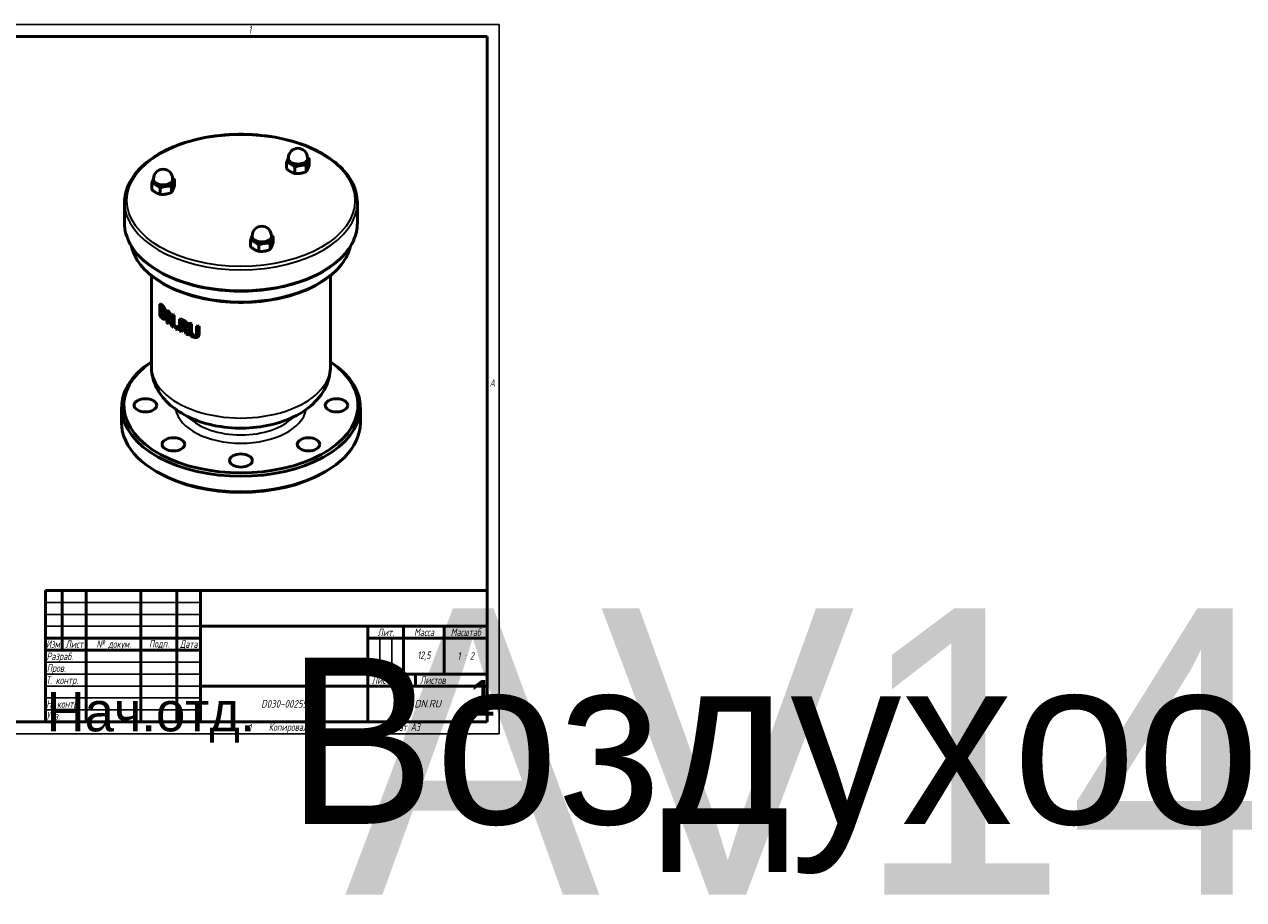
# Model space of a CAD drawing. Header units: millimetres. Extents: x -708 to 5677, y -139 to 713.
# Tile 2 of 4: x 442 to 1463, y -139 to 594. Entities that reach past the tile are written whole.
import ezdxf
from ezdxf.enums import TextEntityAlignment as Align

# ---------------------------------------------------------------- set-up
doc = ezdxf.new("R2018")
doc.units = ezdxf.units.MM
doc.header["$LTSCALE"] = 2
for name, color, linetype, lineweight in [('Видимые тонкие (ГОСТ)', 7, 'Continuous', 35), ('Видимый контур (ГОСТ)', 7, 'Continuous', 50), ('Заголовок (ГОСТ)', 7, 'Continuous', 50), ('Кромка (ГОСТ)', 7, 'Continuous', 50)]:
    doc.layers.add(name, color=color, linetype=linetype, lineweight=lineweight)
doc.styles.add('Альтернативный текст (ГОСТ)', font='arial.ttf', dxfattribs={"width": 0.8})

# ---------------------------------------------------------------- blocks, each defined once
blk = doc.blocks.new('Рамки ГОСТ - Рамка')
at = {"layer": 'Кромка (ГОСТ)', "lineweight": 25}
for p, q in [((0, 0), (0, 297)), ((0, 297), (420, 297)), ((420, 297), (420, 0)), ((420, 0), (0, 0))]:
    blk.add_line(p, q, dxfattribs=at)
at = {"layer": 'Кромка (ГОСТ)'}
for p, q in [((210, 292), (210, 297)), ((415, 292), (20, 292)), ((20, 292), (20, 5)), ((415, 5), (415, 292)), ((20, 5), (415, 5)), ((210, 5), (210, 0))]:
    blk.add_line(p, q, dxfattribs=at)
at = {"layer": 'Кромка (ГОСТ)', "char_height": 3.17, "attachment_point": 1, "style": 'Альтернативный текст (ГОСТ)'}
for s, insert, width in [('\\fGOST Common|b0|i1;{\\H3.1700;2}', (105, 296.5), 5.2328), ('\\fGOST Common|b0|i1;{\\H3.1700;1}', (315.02, 296.44), 5.2327), ('\\fGOST Common|b0|i1;{\\H3.1700;A}', (16, 155), 5.1335), ('\\fGOST Common|b0|i1;{\\H3.1700;A}', (416, 148.5), 5.0704), ('\\fGOST Common|b0|i1;{\\H3.1700;2}', (104.99, 4.3), 5.2328), ('\\fGOST Common|b0|i1;{\\H3.1700;1}', (315, 4.14), 6.6287), ('\\fGOST Common|b0|i1;{\\H3.1700;Формат А3}', (370, 4.39), 25.2103)]:
    blk.add_mtext(s, dxfattribs=dict(at, insert=insert, width=width))
blk = doc.blocks.new('Основные надписи ГОСТ - Форма 1')
at = {"layer": 'Заголовок (ГОСТ)'}
for p, q in [((0, 55), (185, 55)), ((0, 0), (0, 55)), ((0, 0), (0, 55)), ((7, 55), (7, 30)), ((17, 55), (17, 0)), ((40, 55), (40, 0)), ((55, 55), (55, 0)), ((65, 55), (65, 0)), ((185, 0), (185, 55)), ((65, 40), (185, 40)), ((135, 40), (135, 0)), ((150, 40), (150, 20)), ((167, 40), (167, 20)), ((0, 35), (65, 35)), ((135, 35), (185, 35)), ((0, 30), (65, 30)), ((135, 20), (185, 20)), ((155, 20), (155, 15)), ((65, 15), (185, 15)), ((185, 0), (0, 0))]:
    blk.add_line(p, q, dxfattribs=at)
at = {"layer": 'Заголовок (ГОСТ)', "linetype": 'Continuous', "lineweight": 25}
for p, q in [((0, 50), (65, 50)), ((0, 45), (65, 45)), ((0, 40), (65, 40)), ((140, 35), (140, 20)), ((145, 35), (145, 20)), ((0, 25), (65, 25)), ((0, 20), (65, 20)), ((0, 15), (65, 15)), ((0, 10), (65, 10)), ((0, 5), (65, 5))]:
    blk.add_line(p, q, dxfattribs=at)
at = {"layer": 'Заголовок (ГОСТ)', "char_height": 3.17, "style": 'Альтернативный текст (ГОСТ)'}
for s, insert, width, attachment_point in [('\\fGOST Common|b0|i1;{\\H3.1700;Лит.}', (142.52, 37.49), 14.9766, 5), ('\\fGOST Common|b0|i1;{\\H3.1700;Масса}', (158.55, 37.51), 16.9878, 5), ('\\fGOST Common|b0|i1;{\\H3.1700;Масштаб}', (176.02, 37.53), 17.8316, 5), ('\\fGOST Common|b0|i1;{\\H3.1700;Изм.}', (3.5, 32.56), 6.9635, 5), ('\\fGOST Common|b0|i1;{\\H3.1700;Лист}', (12.1, 32.5), 10.0029, 5), ('\\A0;\\fGOST Common|b0|i1;{\\H3.1700;№ докум.}', (28.58, 32.16), 22.9069, 5), ('\\fGOST Common|b0|i1;{\\H3.1700;Подп.}', (47.56, 32.45), 14.879, 5), ('\\fGOST Common|b0|i1;{\\H3.1700;Дата}', (60.02, 32.24), 9.9614, 5), ('\\fGOST Common|b0|i1;{\\H3.1700;Разраб.}', (0.47, 27), 16.9971, 4), ('\\fGOST Common|b0|i1;{\\H3.1700;12,5}', (158.47, 27.53), 17.0435, 5), ('\\fGOST Common|b0|i1;{\\H3.1700;1 : 2}', (176, 27.6), 17.9476, 5), ('\\A0;\\fGOST Common|b0|i1;{\\H3.1700;Т. контр.}', (0.23, 17.01), 16.9554, 4), ('\\fGOST Common|b0|i1;{\\H3.1700;Пров.}', (0.56, 22.08), 17.0192, 4), ('\\fGOST Common|b0|i1;{\\H3.1700;Лист}', (140.37, 17.5), 10.5071, 5), ('\\A1;', (150.6, 17.54), 8.8313, 5), ('\\fGOST Common|b0|i1;{\\H3.1700;Листов}', (162.21, 17.5), 14.3668, 5), ('\\fGOST Common|b0|i1;{\\H3.1700;Н. контр.}', (0.36, 7.05), 16.9999, 4), ('\\fGOST Common|b0|i1;\\W0.90;{\\H3.1700;D030-00255}', (99.98, 7.54), 67.2576, 5), ('\\fGOST Common|b0|i1;\\W1.00;{\\H3.1700;DN.RU}', (160.02, 7.6), 49.9832, 5), ('\\fGOST Common|b0|i1;{\\H3.1700;Утв.}', (0.34, 2.52), 17.0083, 4), ('\\fGOST Common|b0|i1;{\\H3.1700;Копировал}', (93.48, -0.59), 19.7871, 1)]:
    blk.add_mtext(s, dxfattribs=dict(at, insert=insert, width=width, attachment_point=attachment_point))
at = {"layer": 'Заголовок (ГОСТ)', "lineweight": 30, "flags": 104}
for tag, height, p in [('Изм1', 2.89, (3.51, 52.52)), ('Лист1', 2.89, (12.03, 52.52)), ('Докум1', 2.89, (28.54, 52.48)), ('Изм2', 2.89, (3.5, 47.52)), ('Лист2', 2.89, (12.01, 47.5)), ('Докум2', 2.89, (28.53, 47.5)), ('ОБОЗНАЧЕНИЕ', 5, (125.33, 47.56)), ('Изм3', 2.89, (3.5, 42.5)), ('Лист3', 2.89, (12.01, 42.51)), ('Докум3', 2.89, (28.51, 42.48)), ('Изм4', 2.89, (3.51, 37.5)), ('Лист4', 2.89, (12, 37.53)), ('Докум4', 2.89, (28.51, 37.52)), ('НАИМЕНОВАНИЕ', 5, (101.05, 26.91)), ('Литера', 3.5, (137.52, 27.25)), ('Литера2', 3.5, (142.51, 27.22)), ('Литера3', 3.5, (147.52, 27.21)), ('Тип_документа', 3.17, (100.08, 17.56)), ('Листов', 3.17, (177.46, 17.58))]:
    blk.add_attdef(tag, text='', height=height, dxfattribs=at).set_placement(p, align=Align.MIDDLE_CENTER)
for tag, height, p in [('Подп1', 2.89, (40.01, 52.51)), ('Дата1', 2, (55.01, 52.51)), ('Подп2', 2.89, (40.01, 47.5)), ('Дата2', 2, (55.01, 47.49)), ('Подп3', 2.89, (40.01, 42.51)), ('Дата3', 2, (55.02, 42.52)), ('Подп4', 2.89, (40.01, 37.51)), ('Дата4', 2, (55.02, 37.51)), ('ПРОВЕРИЛ', 3.17, (17.41, 22.53)), ('Проверил_Подп.', 2.89, (40.05, 22.52)), ('ДАТА_ПРОВЕРКИ', 2, (55.02, 22.51)), ('ТЕХНОЛОГ', 3.17, (17.33, 17.54)), ('Технолог_Подп.', 2.89, (40.05, 17.51)), ('Технолог_Дата', 2, (55.01, 17.5)), ('Должность_руководителя', 3.17, (0.52, 12.51)), ('НАЧ._ОТДЕЛА', 3.17, (17.46, 12.45)), ('Руководитель_Подп.', 2.89, (40.01, 12.5)), ('Руководитель_Дата', 2, (55.01, 12.51)), ('НОРМОКОНТРОЛЬ', 3.17, (17.37, 7.48)), ('Нормоконтроль_Подп.', 2.89, (40.05, 7.52)), ('ДАТА_НОРМОКОНТРОЛЯ', 2, (55.02, 7.51)), ('УТВЕРДИЛ', 3.17, (17.4, 2.51)), ('Утвердил_Подп.', 2.89, (40.05, 2.51)), ('ДАТА_УТВЕРЖДЕНИЯ', 2, (55.01, 2.5))]:
    blk.add_attdef(tag, text='', height=height, dxfattribs=at).set_placement(p, align=Align.MIDDLE_LEFT)
for tag, p in [('Материал_Наим.', (133.71, 9.75)), ('Материал_ГОСТ', (134.04, 4.06))]:
    blk.add_attdef(tag, text='', height=3.5, dxfattribs=at).set_placement(p, align=Align.MIDDLE_RIGHT)

msp = doc.modelspace()

# ---------------------------------------------------------------- linework, layer by layer
at = {"layer": 'Видимые тонкие (ГОСТ)'}
for p, q in [((557.164, 358.3), (557.9, 358.725)), ((557.203, 349.589), (557.939, 350.014)), ((559.419, 355.314), (560.144, 355.733)), ((560.776, 349.984), (561.497, 350.4)), ((574.656, 341.157), (575.365, 341.566)), ((574.73, 345.932), (575.44, 346.342)), ((577.117, 344.301), (577.829, 344.712)), ((578.209, 341.676), (578.924, 342.089)), ((581.677, 336.81), (582.398, 337.227)), ((582.116, 334.666), (582.839, 335.083)), ((584.044, 333.159), (584.772, 333.579)), ((587.954, 334.646), (588.694, 335.073))]:
    msp.add_line(p, q, dxfattribs=at)
msp.add_ellipse((623.731, 446.507), major_axis=(95.5, 0), ratio=0.57735027, dxfattribs=at)
for centre, major_axis, start_param, end_param in [((671.461, 482.229), (-8, 0), 0, 3.14159265), ((558.531, 464.758), (-8, 0), 0, 3.14159265), ((623.731, 444.874), (-97.5, 0), 0, 3.14159265), ((623.731, 427.728), (97.5, 0), 3.14159265, 6.28318531), ((641.201, 417.029), (-8, 0), 0, 3.14159265), ((623.731, 415.48), (92.5, 0), 3.28050908, 6.14426888), ((623.731, 307.703), (75, 0), 3.14159265, 6.28318531), ((623.731, 275.043), (-55, 0), 0.10623593, 3.03535673), ((623.731, 279.125), (-50, 0), 0.50004765, 2.64154501)]:
    msp.add_ellipse(centre, major_axis=major_axis, ratio=0.57735027, start_param=start_param, end_param=end_param, dxfattribs=at)
at = {"layer": 'Видимый контур (ГОСТ)'}
for p, q in [((663.461, 480.596), (663.461, 482.229)), ((679.461, 480.596), (679.461, 482.229)), ((680.941, 476.15), (680.941, 481.443)), ((661.98, 473.217), (661.98, 478.509)), ((668.92, 469.21), (668.92, 474.502)), ((678.401, 470.677), (678.401, 475.969)), ((549.05, 455.747), (549.05, 461.039)), ((550.531, 463.125), (550.531, 464.758)), ((566.531, 463.125), (566.531, 464.758)), ((568.011, 458.68), (568.011, 463.972)), ((555.991, 451.74), (555.991, 457.032)), ((565.471, 453.206), (565.471, 458.499)), ((526.231, 427.728), (526.231, 444.874)), ((721.231, 427.728), (721.231, 444.874)), ((631.721, 408.017), (631.721, 413.309)), ((633.201, 415.396), (633.201, 417.029)), ((638.661, 404.01), (638.661, 409.302)), ((648.141, 405.477), (648.141, 410.769)), ((649.201, 415.396), (649.201, 417.029)), ((650.682, 410.95), (650.682, 416.243)), ((548.731, 307.703), (548.731, 383.636)), ((698.731, 307.703), (698.731, 383.636)), ((555.831, 359.762), (556.576, 360.192)), ((555.831, 359.762), (555.831, 349.964)), ((556.599, 350.233), (556.599, 357.776)), ((556.599, 350.233), (557.339, 350.66)), ((557.339, 356.988), (557.339, 350.66)), ((558.928, 348.528), (559.447, 348.828)), ((559.825, 347.218), (560.549, 347.635)), ((561.779, 354.057), (562.496, 354.471)), ((561.779, 354.057), (561.779, 344.259)), ((562.663, 343.555), (562.663, 352.003)), ((563.135, 352.989), (563.848, 353.402)), ((563.378, 349.582), (563.378, 343.967)), ((566.19, 350.807), (566.899, 351.217)), ((566.19, 350.807), (566.19, 343.05)), ((567.175, 350.161), (567.883, 350.57)), ((567.175, 340.363), (567.175, 350.161)), ((567.883, 350.57), (567.883, 340.772)), ((572.403, 347.113), (573.11, 347.522)), ((562.663, 343.555), (563.378, 343.967)), ((567.175, 340.363), (567.883, 340.772)), ((569.045, 341.078), (569.752, 341.486)), ((569.045, 341.078), (569.045, 339.204)), ((570.399, 340.287), (571.107, 340.696)), ((570.399, 338.414), (570.399, 340.287)), ((570.399, 338.414), (571.107, 338.822)), ((571.107, 340.696), (571.107, 338.822)), ((572.403, 347.113), (572.403, 337.315)), ((573.592, 341.686), (573.592, 345.37)), ((573.592, 341.686), (574.3, 342.095)), ((573.592, 336.7), (573.592, 340.598)), ((573.592, 336.7), (574.3, 337.109)), ((574.3, 345.015), (574.3, 342.095)), ((574.3, 340.243), (574.3, 337.109)), ((576.339, 340.866), (576.404, 340.904)), ((577.397, 339.915), (578.11, 340.327)), ((580.334, 343.451), (581.053, 343.866)), ((580.334, 343.451), (580.334, 337.337)), ((581.677, 342.924), (582.398, 343.34)), ((581.677, 336.81), (581.677, 342.924)), ((582.398, 343.34), (582.398, 337.227)), ((586.497, 341.221), (587.232, 341.645)), ((586.497, 341.221), (586.497, 335.075)), ((587.954, 340.76), (588.694, 341.187)), ((587.954, 334.646), (587.954, 340.76)), ((588.694, 341.187), (588.694, 335.073)), ((579.664, 333.925), (580.381, 334.339)), ((586.953, 332.019), (587.69, 332.444)), ((523.731, 260.346), (523.731, 273.41)), ((723.731, 260.346), (723.731, 273.41)), ((554.434, 218.704), (553.02, 219.521)), ((693.027, 218.704), (694.442, 219.521))]:
    msp.add_line(p, q, dxfattribs=at)
for centre in [(671.461, 482.229), (558.531, 464.758), (641.201, 417.029)]:
    msp.add_arc(centre, 8, 0, 180, dxfattribs=at)
for centre, major_axis, ratio, start_param, end_param in [((671.461, 480.596), (-8.5, 0), 0.57735027, 6.02138592, 7.06858347), ((671.461, 480.596), (-8.5, 0), 0.57735027, 5.93847011, 6.02138592), ((671.461, 480.596), (8, 0), 0.57735027, 3.14159265, 6.28318531), ((671.461, 480.596), (8.5, 0), 0.57735027, 6.02138592, 6.62790051), ((671.461, 480.596), (8.5, 0), 0.57735027, 3.92699082, 4.97418837), ((671.461, 480.596), (8.5, 0), 0.57735027, 4.97418837, 6.02138592), ((558.531, 463.125), (-8.5, 0), 0.57735027, 6.02138592, 7.06858347), ((558.531, 463.125), (-8.5, 0), 0.57735027, 5.93847011, 6.02138592), ((558.531, 463.125), (8, 0), 0.57735027, 3.14159265, 6.28318531), ((558.531, 463.125), (8.5, 0), 0.57735027, 3.92699082, 4.97418837), ((558.531, 463.125), (8.5, 0), 0.57735027, 4.97418837, 6.02138592), ((558.531, 463.125), (8.5, 0), 0.57735027, 6.02138592, 6.62790051), ((641.201, 415.396), (-8.5, 0), 0.57735027, 6.02138592, 7.06858347), ((641.201, 415.396), (-8.5, 0), 0.57735027, 5.93847011, 6.02138592), ((641.201, 415.396), (8, 0), 0.57735027, 3.14159265, 6.28318531), ((641.201, 415.396), (8.5, 0), 0.57735027, 3.92699082, 4.97418837), ((641.201, 415.396), (8.5, 0), 0.57735027, 4.97418837, 6.02138592), ((641.201, 415.396), (8.5, 0), 0.57735027, 6.02138592, 6.62790051), ((623.731, 379.473), (-76, 0), 0.57735027, 0.46589011, 0.50353624), ((623.731, 379.473), (75, 0), 0.57735027, 3.60306828, 3.64126577), ((623.731, 378.345), (76, 0), 0.57735027, 3.62950733, 3.64619441), ((623.731, 369.675), (76, 0), 0.57735027, 3.60748277, 3.6455285), ((623.731, 370.802), (-76, 0), 0.57735027, 0.48791468, 0.50460175), ((623.731, 370.802), (75, 0), 0.57735027, 3.62541701, 3.6423467), ((623.731, 379.473), (-76, 0), 0.57735027, 0.61778955, 0.64795407), ((623.731, 379.473), (75, 0), 0.57735027, 3.75712583, 3.78770227), ((623.731, 360.317), (49.169, -153.979), 0.37636275, 4.646417, 4.71673958), ((623.731, 362.759), (49.153, -155.041), 0.37387221, 4.65702717, 4.72098633), ((623.731, 362.759), (48.506, -153.001), 0.37387221, 4.65518272, 4.70539231), ((623.731, 379.473), (-76, 0), 0.57735027, 0.71191322, 0.73153019), ((623.731, 379.473), (75, 0), 0.57735027, 3.85252427, 3.8724039), ((623.731, 379.473), (75, 0), 0.57735027, 3.97150567, 4.01282811), ((623.731, 369.675), (76, 0), 0.57735027, 3.75938221, 3.7792054), ((623.731, 369.675), (76, 0), 0.57735027, 3.84952799, 3.87312285), ((623.731, 371.549), (-76, 0), 0.57735027, 0.76763822, 0.79297404), ((623.731, 369.675), (76, 0), 0.57735027, 3.90923088, 3.9345667), ((623.731, 371.549), (75, 0), 0.57735027, 3.90899405, 3.93466771), ((623.731, 379.473), (-76, 0), 0.57735027, 0.82932692, 0.87010329), ((623.731, 369.675), (76, 0), 0.57735027, 3.97091957, 3.99193548), ((623.731, 378.345), (76, 0), 0.57735027, 3.99193548, 4.01285173), ((623.731, 374.661), (-76, 0), 0.57735027, 0.85034283, 0.86881922), ((623.731, 373.573), (76, 0), 0.57735027, 3.99193548, 4.01606285), ((623.731, 374.661), (75, 0), 0.57735027, 3.99280265, 4.0115268), ((623.731, 380.523), (51.246, -110.447), 0.50815406, 4.84686589, 4.89710019), ((623.731, 382.283), (51.495, -108.114), 0.5170033, 4.86350129, 4.92022379), ((623.731, 382.283), (50.817, -106.691), 0.5170033, 4.86805464, 4.92247022), ((623.731, 379.473), (-76, 0), 0.57735027, 0.9630618, 0.98442437), ((623.731, 379.473), (75, 0), 0.57735027, 4.10704906, 4.12870704), ((623.731, 379.473), (-76, 0), 0.57735027, 1.05880017, 1.08066279), ((623.731, 379.473), (75, 0), 0.57735027, 4.20413378, 4.22631336), ((623.731, 369.675), (76, 0), 0.57735027, 4.06629715, 4.09387468), ((623.731, 273.41), (-100, 0), 0.57735027, 5.56045106, 10.14751221), ((623.731, 275.043), (98, 0), 0.57735027, 2.44231311, 6.98246485), ((623.731, 260.346), (100, 0), 0.57735027, 3.14159265, 6.28318531), ((623.731, 258.713), (98, 0), 0.57735027, 3.92699082, 5.49778714)]:
    msp.add_ellipse(centre, major_axis=major_axis, ratio=ratio, start_param=start_param, end_param=end_param, dxfattribs=at)
for centre in [(543.731, 275.043), (703.731, 275.043), (567.162, 242.383), (680.299, 242.383), (623.731, 228.855)]:
    msp.add_ellipse(centre, major_axis=(9.5, 0), ratio=0.57735027, dxfattribs=at)
for points, knots in [([(721.231, 444.874), (721.231, 450.881), (719.611, 456.878), (713.311, 468.33), (708.56, 473.772), (696.35, 483.577), (688.831, 487.916), (671.846, 494.985), (662.379, 497.71), (642.476, 501.28), (632.045, 502.127), (611.257, 501.869), (600.905, 500.764), (581.3, 496.708), (572.052, 493.755), (555.584, 486.269), (548.368, 481.734), (536.745, 471.5), (532.327, 465.801), (527.367, 454.948), (526.231, 449.913), (526.231, 444.874)], [0.78539816, 0.78539816, 0.78539816, 0.78539816, 1.09291664, 1.09291664, 1.40875762, 1.40875762, 1.73158808, 1.73158808, 2.05496333, 2.05496333, 2.37775243, 2.37775243, 2.70031749, 2.70031749, 3.02317265, 3.02317265, 3.34660915, 3.34660915, 3.66902427, 3.66902427, 3.92699082, 3.92699082, 3.92699082, 3.92699082]), ([(526.231, 427.728), (526.231, 421.721), (527.851, 415.724), (534.151, 404.271), (538.902, 398.83), (551.112, 389.025), (558.631, 384.686), (575.615, 377.617), (585.083, 374.891), (604.986, 371.321), (615.417, 370.474), (636.205, 370.733), (646.557, 371.837), (666.162, 375.894), (675.409, 378.846), (691.878, 386.333), (699.094, 390.867), (710.717, 401.102), (715.135, 406.801), (720.094, 417.654), (721.231, 422.689), (721.231, 427.728)], [3.92699082, 3.92699082, 3.92699082, 3.92699082, 4.23450929, 4.23450929, 4.55035028, 4.55035028, 4.87318073, 4.87318073, 5.19655599, 5.19655599, 5.51934508, 5.51934508, 5.84191014, 5.84191014, 6.1647653, 6.1647653, 6.48820181, 6.48820181, 6.81061692, 6.81061692, 7.06858347, 7.06858347, 7.06858347, 7.06858347]), ([(532.063, 408.18), (532.801, 404.962), (534.026, 401.795), (538.73, 393.224), (543.231, 388.059), (554.805, 378.749), (561.936, 374.627), (578.046, 367.911), (587.027, 365.322), (605.909, 361.928), (615.804, 361.121), (635.526, 361.362), (645.348, 362.408), (663.95, 366.254), (672.726, 369.054), (688.358, 376.158), (695.209, 380.463), (706.246, 390.183), (710.443, 395.597), (714.084, 403.572), (714.868, 405.863), (715.399, 408.18)], [4.05853367, 4.05853367, 4.05853367, 4.05853367, 4.23386993, 4.23386993, 4.5494547, 4.5494547, 4.87242573, 4.87242573, 5.19598622, 5.19598622, 5.51892913, 5.51892913, 5.84163495, 5.84163495, 6.16464614, 6.16464614, 6.48826944, 6.48826944, 6.81080805, 6.81080805, 6.93704061, 6.93704061, 6.93704061, 6.93704061]), ([(559.419, 355.314), (559.184, 355.76), (558.925, 356.167), (558.429, 356.869), (558, 357.424), (557.164, 358.3)], [-1.09060468, -1.09060468, -1.09060468, -1.09060468, -0.51966293, -0.51966293, 0, 0, 0, 0]), ([(557.9, 358.725), (558.199, 358.409), (558.53, 358.051), (558.984, 357.506), (559.251, 357.177), (559.768, 356.399), (559.963, 356.078), (560.144, 355.733)], [0, 0, 0, 0, 0.187026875, 0.187026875, 0.274473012, 0.274473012, 0.328542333, 0.328542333, 0.328542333, 0.328542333]), ([(557.179, 348.487), (557.48, 348.171), (557.811, 347.855), (558.399, 347.394), (558.596, 347.283), (558.993, 347.123), (559.205, 347.086), (559.408, 347.09)], [-0.365156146, -0.365156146, -0.365156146, -0.365156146, -0.242874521, -0.242874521, -0.134297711, -0.134297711, 0, 0, 0, 0]), ([(557.203, 357.132), (557.755, 356.554), (558.079, 356.131), (558.476, 355.558), (558.667, 355.245), (558.85, 354.907)], [0, 0, 0, 0, 0.342655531, 0.342655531, 0.683784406, 0.683784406, 0.683784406, 0.683784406]), ([(558.928, 348.528), (558.776, 348.509), (558.614, 348.536), (558.348, 348.645), (558.176, 348.728), (557.663, 349.131), (557.428, 349.353), (557.203, 349.589)], [0, 0, 0, 0, 0.106094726, 0.106094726, 0.164771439, 0.164771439, 0.212909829, 0.212909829, 0.212909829, 0.212909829]), ([(557.939, 350.014), (558.632, 349.283), (559.015, 349.096), (559.277, 348.981), (559.403, 348.949), (559.524, 348.944)], [-0.193363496, -0.193363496, -0.193363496, -0.193363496, -0.111798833, -0.111798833, -0.030289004, -0.030289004, -0.030289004, -0.030289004]), ([(558.85, 354.907), (559.019, 354.589), (559.171, 354.255), (559.436, 353.545), (559.541, 353.187), (559.699, 352.493), (559.752, 352.164), (559.825, 351.489), (559.841, 351.145), (559.841, 350.818)], [0, 0, 0, 0, 0.113213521, 0.113213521, 0.227126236, 0.227126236, 0.334485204, 0.334485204, 0.454886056, 0.454886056, 0.454886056, 0.454886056]), ([(559.841, 350.818), (559.841, 350.33), (559.809, 349.85), (559.671, 349.263), (559.583, 348.986), (559.278, 348.627), (559.115, 348.544), (558.928, 348.528)], [0, 0, 0, 0, 0.179404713, 0.179404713, 0.27239859, 0.27239859, 0.345695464, 0.345695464, 0.345695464, 0.345695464]), ([(559.408, 347.09), (559.59, 347.103), (559.756, 347.163), (560.063, 347.381), (560.198, 347.538), (560.439, 347.943), (560.569, 348.236), (560.741, 349.068), (560.776, 349.509), (560.776, 349.984)], [-0.731191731, -0.731191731, -0.731191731, -0.731191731, -0.554255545, -0.554255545, -0.371637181, -0.371637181, -0.174594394, -0.174594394, 0, 0, 0, 0]), ([(560.776, 349.984), (560.776, 350.516), (560.739, 351.084), (560.572, 352.135), (560.457, 352.672), (560.145, 353.658), (560.02, 353.999), (559.737, 354.674), (559.583, 355), (559.419, 355.314)], [-0.686130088, -0.686130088, -0.686130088, -0.686130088, -0.422485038, -0.422485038, -0.220121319, -0.220121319, -0.110489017, -0.110489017, 0, 0, 0, 0]), ([(560.144, 355.733), (560.312, 355.411), (560.469, 355.076), (560.755, 354.384), (560.882, 354.033), (561.209, 352.982), (561.315, 352.422), (561.46, 351.483), (561.497, 350.924), (561.497, 350.4)], [0, 0, 0, 0, 0.113163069, 0.113163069, 0.225529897, 0.225529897, 0.445896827, 0.445896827, 0.810822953, 0.810822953, 0.810822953, 0.810822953]), ([(561.497, 350.4), (561.497, 350.017), (561.474, 349.655), (561.373, 349.009), (561.299, 348.726), (561.126, 348.302), (560.981, 347.996), (560.679, 347.721), (560.615, 347.674), (560.549, 347.635)], [0, 0, 0, 0, 0.140755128, 0.140755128, 0.274725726, 0.274725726, 0.372053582, 0.372053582, 0.396518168, 0.396518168, 0.396518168, 0.396518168]), ([(576.339, 340.866), (576.205, 340.789), (576.051, 340.753), (575.822, 340.761), (575.647, 340.77), (575.088, 340.959), (574.87, 341.052), (574.656, 341.157)], [0, 0, 0, 0, 0.072539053, 0.072539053, 0.095839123, 0.095839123, 0.110304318, 0.110304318, 0.110304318, 0.110304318]), ([(577.117, 344.301), (576.899, 344.542), (576.669, 344.762), (576.288, 345.059), (575.825, 345.399), (574.73, 345.932)], [-1.20123313, -1.20123313, -1.20123313, -1.20123313, -0.42980029, -0.42980029, 0, 0, 0, 0]), ([(574.797, 344.772), (575.092, 344.628), (575.439, 344.444), (575.924, 344.094), (576.11, 343.93), (576.278, 343.737)], [0, 0, 0, 0, 0.115706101, 0.115706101, 0.193205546, 0.193205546, 0.193205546, 0.193205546]), ([(575.365, 341.566), (575.594, 341.455), (575.827, 341.357), (576.374, 341.179), (576.536, 341.17), (576.626, 341.169), (576.645, 341.169), (576.664, 341.169)], [-0.1206832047, -0.1206832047, -0.1206832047, -0.1206832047, -0.0994740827, -0.0994740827, -0.0699288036, -0.0699288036, -0.0618216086, -0.0618216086, -0.0618216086, -0.0618216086]), ([(575.44, 346.342), (575.771, 346.181), (576.124, 346), (576.818, 345.601), (577.018, 345.457), (577.401, 345.153), (577.621, 344.943), (577.829, 344.712)], [0, 0, 0, 0, 0.129744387, 0.129744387, 0.269633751, 0.269633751, 0.486413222, 0.486413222, 0.486413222, 0.486413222]), ([(576.225, 339.689), (576.461, 339.671), (576.688, 339.682), (577.105, 339.771), (577.292, 339.845), (577.791, 340.165), (577.945, 340.442), (578.155, 340.919), (578.209, 341.284), (578.209, 341.676)], [-0.304875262, -0.304875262, -0.304875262, -0.304875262, -0.262908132, -0.262908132, -0.223013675, -0.223013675, -0.143855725, -0.143855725, 0, 0, 0, 0]), ([(576.278, 343.737), (576.392, 343.605), (576.494, 343.464), (576.644, 343.196), (576.715, 343.048), (576.847, 342.618), (576.877, 342.384), (576.877, 342.161)], [0, 0, 0, 0, 0.052599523, 0.052599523, 0.092906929, 0.092906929, 0.145012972, 0.145012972, 0.145012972, 0.145012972]), ([(576.877, 342.161), (576.877, 341.978), (576.864, 341.798), (576.832, 341.631), (576.815, 341.542), (576.794, 341.463), (576.769, 341.393), (576.762, 341.371), (576.754, 341.351), (576.746, 341.331), (576.731, 341.294), (576.715, 341.26), (576.698, 341.228), (576.612, 341.067), (576.492, 340.946), (576.339, 340.866)], [-0.184670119, -0.184670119, -0.184670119, -0.184670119, -0.132794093, -0.132794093, -0.132794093, -0.104927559, -0.104927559, -0.104927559, -0.096513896, -0.096513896, -0.096513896, -0.080573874, -0.080573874, -0.080573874, 0, 0, 0, 0]), ([(578.209, 341.676), (578.209, 342), (578.17, 342.346), (578.03, 342.81), (577.922, 343.142), (577.508, 343.827), (577.323, 344.072), (577.117, 344.301)], [-0.705879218, -0.705879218, -0.705879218, -0.705879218, -0.241829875, -0.241829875, -0.092963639, -0.092963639, 0, 0, 0, 0]), ([(577.829, 344.712), (578.032, 344.488), (578.214, 344.247), (578.503, 343.776), (578.646, 343.508), (578.878, 342.816), (578.924, 342.439), (578.924, 342.089)], [0, 0, 0, 0, 0.091281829, 0.091281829, 0.167055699, 0.167055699, 0.259984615, 0.259984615, 0.259984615, 0.259984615]), ([(578.924, 342.089), (578.924, 341.681), (578.865, 341.302), (578.644, 340.831), (578.494, 340.573), (578.156, 340.354), (578.133, 340.34), (578.11, 340.327)], [0, 0, 0, 0, 0.149631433, 0.149631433, 0.223792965, 0.223792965, 0.229079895, 0.229079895, 0.229079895, 0.229079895]), ([(580.334, 337.337), (580.334, 336.7), (580.387, 335.93), (580.707, 334.999), (580.799, 334.787), (581.023, 334.368), (581.152, 334.166), (581.298, 333.971)], [-0.390542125, -0.390542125, -0.390542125, -0.390542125, -0.146259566, -0.146259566, -0.073167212, -0.073167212, 0, 0, 0, 0]), ([(582.398, 337.227), (582.398, 336.966), (582.408, 336.688), (582.474, 336.072), (582.528, 335.859), (582.632, 335.511), (582.722, 335.295), (582.839, 335.083)], [0, 0, 0, 0, 0.095903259, 0.095903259, 0.21820203, 0.21820203, 0.42254979, 0.42254979, 0.42254979, 0.42254979]), ([(581.298, 333.971), (581.581, 333.588), (581.912, 333.257), (582.628, 332.709), (583.168, 332.357), (584.044, 332.047)], [-0.641886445, -0.641886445, -0.641886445, -0.641886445, -0.308478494, -0.308478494, 0, 0, 0, 0]), ([(582.116, 334.666), (582.029, 334.825), (581.956, 334.986), (581.817, 335.376), (581.782, 335.555), (581.696, 336.03), (581.677, 336.448), (581.677, 336.81)], [-0.187650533, -0.187650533, -0.187650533, -0.187650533, -0.164793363, -0.164793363, -0.133118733, -0.133118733, 0, 0, 0, 0]), ([(584.044, 333.159), (583.679, 333.288), (583.301, 333.466), (582.789, 333.841), (582.624, 333.988), (582.336, 334.313), (582.216, 334.484), (582.116, 334.666)], [-0.259162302, -0.259162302, -0.259162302, -0.259162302, -0.13024068, -0.13024068, -0.063991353, -0.063991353, 0, 0, 0, 0]), ([(582.839, 335.083), (582.955, 334.871), (583.099, 334.675), (583.408, 334.352), (583.598, 334.181), (584.159, 333.824), (584.469, 333.685), (584.772, 333.579)], [0, 0, 0, 0, 0.074529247, 0.074529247, 0.134164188, 0.134164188, 0.197589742, 0.197589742, 0.197589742, 0.197589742]), ([(586.032, 333.282), (585.959, 333.206), (585.875, 333.143), (585.682, 333.041), (585.575, 333.005), (585.233, 332.937), (584.997, 332.947), (584.557, 333.002), (584.3, 333.068), (584.044, 333.159)], [-0.224936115, -0.224936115, -0.224936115, -0.224936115, -0.191667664, -0.191667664, -0.15759643, -0.15759643, -0.089902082, -0.089902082, 0, 0, 0, 0]), ([(584.044, 332.047), (584.955, 331.725), (585.492, 331.694), (586.209, 331.712), (586.579, 331.808), (586.903, 331.991)], [-0.265442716, -0.265442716, -0.265442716, -0.265442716, -0.152984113, -0.152984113, 0, 0, 0, 0]), ([(584.772, 333.579), (585.041, 333.484), (585.312, 333.416), (585.713, 333.373), (585.916, 333.36), (586.127, 333.393)], [0, 0, 0, 0, 0.094475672, 0.094475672, 0.143820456, 0.143820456, 0.143820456, 0.143820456]), ([(586.497, 335.075), (586.497, 334.786), (586.483, 334.485), (586.406, 333.978), (586.359, 333.82), (586.234, 333.535), (586.144, 333.399), (586.032, 333.282)], [-0.195720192, -0.195720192, -0.195720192, -0.195720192, -0.127313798, -0.127313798, -0.068803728, -0.068803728, 0, 0, 0, 0]), ([(586.903, 331.991), (587.081, 332.086), (587.237, 332.207), (587.501, 332.503), (587.605, 332.674), (587.828, 333.215), (587.954, 333.761), (587.954, 334.646)], [-0.676882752, -0.676882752, -0.676882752, -0.676882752, -0.501723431, -0.501723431, -0.325118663, -0.325118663, 0, 0, 0, 0]), ([(588.694, 335.073), (588.694, 334.664), (588.666, 334.251), (588.492, 333.376), (588.348, 333.117), (588.118, 332.761), (587.925, 332.58), (587.69, 332.444)], [0, 0, 0, 0, 0.150245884, 0.150245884, 0.345863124, 0.345863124, 0.69419693, 0.69419693, 0.69419693, 0.69419693]), ([(548.731, 307.703), (548.731, 302.766), (549.716, 297.851), (553.412, 288.443), (556.242, 284.038), (563.75, 275.457), (568.706, 271.559), (580.542, 264.543), (587.636, 261.685), (602.73, 257.594), (610.746, 256.397), (626.819, 255.713), (634.869, 256.204), (650.487, 258.865), (658.049, 261.037), (672.093, 267.197), (678.59, 271.194), (689.035, 280.927), (693.212, 286.493), (697.692, 297.596), (698.731, 302.637), (698.731, 307.703)], [3.92699082, 3.92699082, 3.92699082, 3.92699082, 4.15003387, 4.15003387, 4.39478262, 4.39478262, 4.69918619, 4.69918619, 5.05883111, 5.05883111, 5.42419389, 5.42419389, 5.78468834, 5.78468834, 6.1474785, 6.1474785, 6.51388524, 6.51388524, 6.8397183, 6.8397183, 7.06858347, 7.06858347, 7.06858347, 7.06858347])]:
    msp.add_open_spline(points, degree=3, knots=knots, dxfattribs=at)
for points, weights in [([(661.98, 478.509), (662.661, 480.596), (663.25, 481.866)], [1, 1.0379548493, 1]), ([(663.25, 481.866), (663.355, 482.092), (663.461, 482.302)], [1, 1.00656305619, 1.01085637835]), ([(679.446, 482.715), (680.159, 482.155), (680.941, 481.443)], [1.01838412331, 1.01562193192, 1]), ([(680.941, 481.443), (680.26, 480.596), (679.671, 479.326)], [1, 1.0379548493, 1]), ([(665.45, 477.126), (663.84, 478.055), (661.98, 478.509)], [1, 1.0379548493, 1]), ([(661.98, 473.217), (663.84, 471.523), (665.45, 470.594)], [1, 1.0379548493, 1]), ([(668.92, 474.502), (667.061, 476.196), (665.45, 477.126)], [1, 1.0379548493, 1]), ([(665.45, 470.594), (667.061, 469.664), (668.92, 469.21)], [1, 1.0379548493, 1]), ([(673.661, 475.855), (671.461, 475.515), (668.92, 474.502)], [1, 1.0379548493, 1]), ([(678.401, 475.969), (675.861, 476.196), (673.661, 475.855)], [1, 1.0379548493, 1]), ([(673.661, 469.324), (675.861, 469.664), (678.401, 470.677)], [1, 1.0379548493, 1]), ([(679.671, 479.326), (679.082, 478.055), (678.401, 475.969)], [1, 1.0379548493, 1]), ([(678.401, 470.677), (679.082, 471.523), (679.671, 472.794)], [1, 1.0379548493, 1]), ([(679.671, 472.794), (680.26, 474.064), (680.941, 476.15)], [1, 1.0379548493, 1]), ([(549.05, 461.039), (549.731, 463.125), (550.321, 464.396)], [1, 1.0379548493, 1]), ([(552.521, 459.655), (550.91, 460.585), (549.05, 461.039)], [1, 1.0379548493, 1]), ([(550.321, 464.396), (550.426, 464.622), (550.531, 464.831)], [1, 1.00656305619, 1.01085637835]), ([(555.991, 457.032), (554.131, 458.726), (552.521, 459.655)], [1, 1.0379548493, 1]), ([(566.741, 461.855), (566.152, 460.585), (565.471, 458.499)], [1, 1.0379548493, 1]), ([(566.516, 465.245), (567.229, 464.685), (568.011, 463.972)], [1.01838412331, 1.01562193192, 1]), ([(568.011, 463.972), (567.331, 463.125), (566.741, 461.855)], [1, 1.0379548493, 1]), ([(668.92, 469.21), (671.461, 468.983), (673.661, 469.324)], [1, 1.0379548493, 1]), ([(549.05, 455.747), (550.91, 454.053), (552.521, 453.123)], [1, 1.0379548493, 1]), ([(552.521, 453.123), (554.131, 452.194), (555.991, 451.74)], [1, 1.0379548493, 1]), ([(560.731, 458.385), (558.531, 458.045), (555.991, 457.032)], [1, 1.0379548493, 1]), ([(555.991, 451.74), (558.531, 451.513), (560.731, 451.853)], [1, 1.0379548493, 1]), ([(565.471, 458.499), (562.931, 458.726), (560.731, 458.385)], [1, 1.0379548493, 1]), ([(560.731, 451.853), (562.931, 452.194), (565.471, 453.206)], [1, 1.0379548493, 1]), ([(565.471, 453.206), (566.152, 454.053), (566.741, 455.323)], [1, 1.0379548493, 1]), ([(566.741, 455.323), (567.331, 456.593), (568.011, 458.68)], [1, 1.0379548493, 1]), ([(631.721, 413.309), (632.401, 415.396), (632.991, 416.666)], [1, 1.0379548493, 1]), ([(635.191, 411.926), (633.58, 412.855), (631.721, 413.309)], [1, 1.0379548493, 1]), ([(632.991, 416.666), (633.096, 416.892), (633.202, 417.102)], [1, 1.00656305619, 1.01085637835]), ([(638.661, 409.302), (636.801, 410.996), (635.191, 411.926)], [1, 1.0379548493, 1]), ([(643.401, 410.655), (641.201, 410.315), (638.661, 409.302)], [1, 1.0379548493, 1]), ([(648.141, 410.769), (645.601, 410.996), (643.401, 410.655)], [1, 1.0379548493, 1]), ([(649.412, 414.126), (648.822, 412.855), (648.141, 410.769)], [1, 1.0379548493, 1]), ([(649.186, 417.515), (649.899, 416.955), (650.682, 416.243)], [1.01838412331, 1.01562193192, 1]), ([(650.682, 416.243), (650.001, 415.396), (649.412, 414.126)], [1, 1.0379548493, 1]), ([(649.412, 407.594), (650.001, 408.864), (650.682, 410.95)], [1, 1.0379548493, 1]), ([(631.721, 408.017), (633.58, 406.323), (635.191, 405.394)], [1, 1.0379548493, 1]), ([(635.191, 405.394), (636.801, 404.464), (638.661, 404.01)], [1, 1.0379548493, 1]), ([(638.661, 404.01), (641.201, 403.783), (643.401, 404.124)], [1, 1.0379548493, 1]), ([(643.401, 404.124), (645.601, 404.464), (648.141, 405.477)], [1, 1.0379548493, 1]), ([(648.141, 405.477), (648.822, 406.323), (649.412, 407.594)], [1, 1.0379548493, 1])]:
    msp.add_rational_spline(points, weights, degree=2, dxfattribs=at)

# ---------------------------------------------------------------- block references
at = {"xscale": 2, "yscale": 2, "zscale": 2}
msp.add_blockref('Рамки ГОСТ - Рамка', (0, 0), dxfattribs=at)
ref = msp.add_blockref('Основные надписи ГОСТ - Форма 1', (460, 10), dxfattribs=dict(xscale=2, yscale=2, zscale=2))
lines = msp.add_mtext('Нач.отд.', dxfattribs={"layer": 'Заголовок (ГОСТ)', "insert": (461.043, 35.028), "char_height": 32.9519, "attachment_point": 1})
ref.add_attrib('Должность_руководителя', '', (461.043, 35.028), dxfattribs={"flags": 104}).embed_mtext(lines)
lines = msp.add_mtext('AV1430-F', dxfattribs={"layer": 'Заголовок (ГОСТ)', "insert": (710.651, 105.118), "char_height": 239.6859, "attachment_point": 1})
ref.add_attrib('ОБОЗНАЧЕНИЕ', '', (710.651, 105.118), dxfattribs={"flags": 104}).embed_mtext(lines)
lines = msp.add_mtext('Воздухоотводчик автоматический DN.ru Ду80 Ру10/16', dxfattribs={"layer": 'Заголовок (ГОСТ)', "insert": (662.103, 63.827), "char_height": 139.21856, "attachment_point": 1})
ref.add_attrib('НАИМЕНОВАНИЕ', '', (662.103, 63.827), dxfattribs={"flags": 104}).embed_mtext(lines)
lines = msp.add_mtext('1', dxfattribs={"layer": 'Заголовок (ГОСТ)', "insert": (814.918, 45.158), "char_height": 29.931, "attachment_point": 1})
ref.add_attrib('Листов', '', (814.918, 45.158), dxfattribs={"flags": 104}).embed_mtext(lines)

doc.saveas('drawing.dxf')
